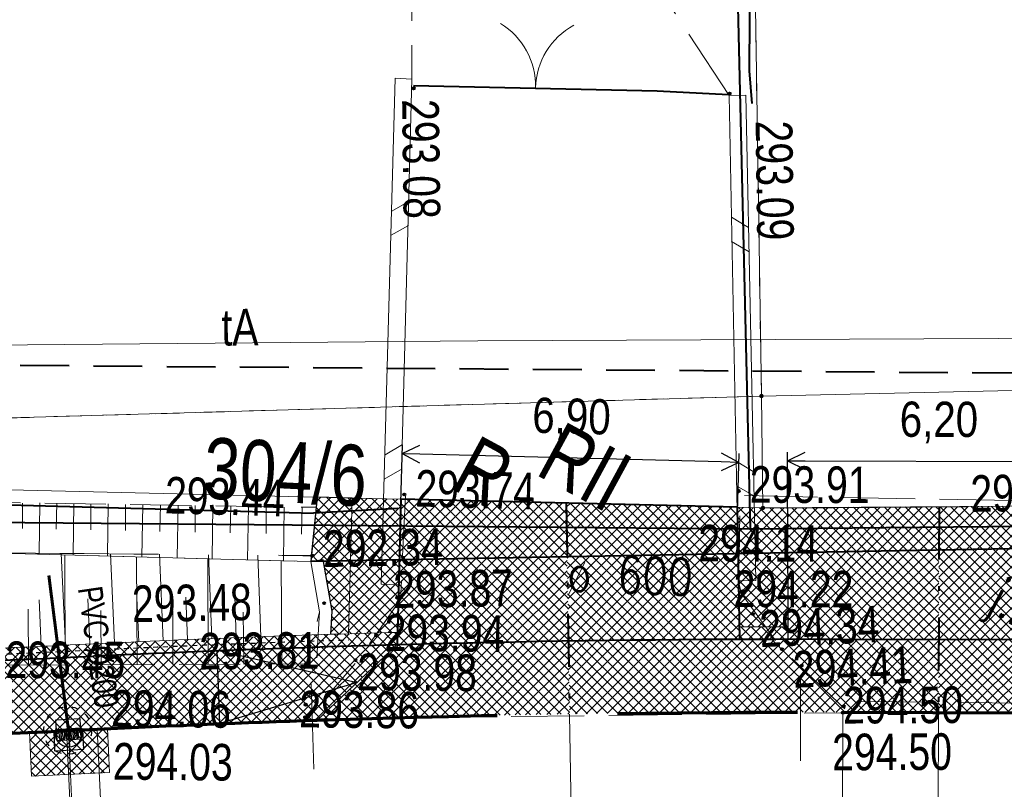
# Model space of a CAD drawing. Header units: metres. Extents: x 7437495 to 7437812, y 5556446 to 5556827.
# Tile 24 of 38: x 7437663 to 7437683, y 5556668 to 5556683. Entities that reach past the tile are written whole.
import ezdxf

# ---------------------------------------------------------------- set-up
doc = ezdxf.new("R2010")
doc.units = ezdxf.units.M
doc.header["$MEASUREMENT"] = 0
for name, pattern in [('0.5_0.5', [1.5, 0.5, -0.5, 0.5]), ('ACAD_ISO03W100', [30, 12, -18]), ('BUBZ01-500', [1.75, 1.25, -0.5]), ('DGN Style 2', [6.14715, 3.68829, -2.45886]), ('DGN Style 3', [8.60601, 6.14715, -2.45886]), ('DGN Style 4', [2.170859, 1.084752, -0.542376, 0.001356, -0.542376]), ('EGBU01-500', [1, 0.5, -0.5]), ('KTCR02-500', [1.5, 1, -0.5]), ('KTJZ01-500', [2, 1.5, -0.5])]:
    doc.linetypes.add(name, pattern=pattern)
doc.layers.get('0').update_dxf_attribs({"color": 250, "lineweight": 5})
for name, color, linetype, lineweight in [('!!_robocza', 2, 'Continuous', 30), ('203-Punkt załamania granicy działki nie stabilizowany', 7, 'Continuous', 5), ('905-Brama w ogrodzeniu', 7, 'Continuous', 5), ('BUBZ01', 250, 'Continuous', 5), ('BUIB02_01', 250, 'Continuous', 5), ('BUIB05_01', 250, 'Continuous', 5), ('BUUD02_01', 250, 'Continuous', 5), ('D_balustrada', 7, '0.5_0.5', 30), ('D_kilometraz', 7, 'Continuous', 13), ('D_krawedz swobodna jezdni', 7, 'DGN Style 2', 30), ('D_kraweznik', 7, 'Continuous', 70), ('D_kraweznik obnizony', 7, 'DGN Style 2', 70), ('D_obrzeze', 7, 'Continuous', 40), ('D_odwodnienie liniowe_wpust', 36, 'Continuous', 25), ('D_opis trasy', 7, 'Continuous', 13), ('D_opisy', 7, 'Continuous', 13), ('D_osie', 1, 'DGN Style 4', 40), ('D_plantowanie', 102, 'DGN Style 2', 30), ('D_pobocze', 7, 'Continuous', 13), ('D_rampa', 7, 'DGN Style 2', 30), ('D_skarpa', 7, 'DGN Style 3', 20), ('D_skarpa-symbol', 7, 'Continuous', 20), ('D_wymiary', 7, 'Continuous', 13), ('D_zakres', 7, 'DGN Style 2', 13), ('DS_chodniki', 4, 'Continuous', 0), ('DS_nawierzchnia bitumiczna odtworzenie', 252, 'Continuous', 0), ('DS_pobocze', 1, 'Continuous', 0), ('DS_zjazdy kostka', 30, 'Continuous', 0), ('DS_zjazdy kruszywo', 2, 'Continuous', 0), ('EGBD03', 250, 'Continuous', 5), ('EGBK02', 250, 'Continuous', 5), ('EGBP04_03', 250, 'Continuous', 5), ('EGBU01', 250, 'Continuous', 5), ('IS-Kratka', 40, 'Continuous', 30), ('IS-Studzienki', 80, 'Continuous', 30), ('KTJZ01', 250, 'Continuous', 5), ('KTOK02', 250, 'Continuous', 5), ('KTOK05_01', 250, 'Continuous', 5), ('MPZP', 250, 'Continuous', 5), ('punkt wysokościowy sztuczny', 7, 'Continuous', 5), ('RTPW01', 250, 'Continuous', 5), ('RTPW02', 250, 'Continuous', 5), ('rzedne dla projektanta', 250, 'Continuous', 5), ('SUPT_01', 250, 'Continuous', 5), ('Warstwa 14', 250, 'Continuous', 5), ('Warstwa1Kanalizacja deszczowa', 30, 'Continuous', 60)]:
    doc.layers.add(name, color=color, linetype=linetype, lineweight=lineweight)
doc.layers.add('DS_niwelowanie', color=7, linetype='Continuous', lineweight=0, true_color=0x009c00)
doc.styles.add('ROMANS', font='arial.ttf', dxfattribs={"width": 0.8})
doc.styles.get("Standard").update_dxf_attribs({"font": 'txt.shx', "width": 0.75})
doc.styles.add('Style-Arial Narrow', font='ARIALN.TTF')
doc.linetypes.add('KTOK05_01-500', pattern='A,3.75,[13,dgnlstyle-rozp_2015.shx,S=0.002778,R=0,X=0,Y=0],3.75', length=7.5)
doc.dimstyles.new('1-500', dxfattribs={"dimscale": 10, "dimtxt": 0.2, "dimasz": 0.07, "dimexe": 0, "dimexo": 0, "dimgap": 0.05, "dimtad": 1, "dimdec": 1, "dimzin": 0, "dimtxsty": 'ROMANS', "dimblk": 'ARCHTICK', "dimcen": 0.1, "dimclrt": 256, "dimadec": 0, "dimazin": 0, "dimtfac": 0.666667, "dimtdec": 1, "dimtofl": 0, "dimtmove": 1, "dimatfit": 2, "dimfxl": 0, "dimtolj": 1, "dimtzin": 0, "dimarcsym": 0})

# ---------------------------------------------------------------- blocks, each defined once
blk = doc.blocks.new('203')
at = {"layer": '203-Punkt załamania granicy działki nie stabilizowany', "linetype": 'Continuous', "lineweight": 13}
h = blk.add_hatch(color=96, dxfattribs=at)
edge = h.paths.add_edge_path()
edge.add_arc((0, 0), 0.45, 0, 360)
blk = doc.blocks.new('PW02')
at = {"layer": 'punkt wysokościowy sztuczny', "linetype": 'Continuous', "lineweight": 13}
h = blk.add_hatch(color=0, dxfattribs=at)
edge = h.paths.add_edge_path()
edge.add_arc((0, 0), 0.45, 0, 360)
blk = doc.blocks.new('905')
at = {"layer": '905-Brama w ogrodzeniu', "color": 0, "linetype": 'Continuous', "lineweight": 13}
for centre, start, end in [((-15, 0), 0, 60), ((15, 0), 120, 180)]:
    blk.add_arc(centre, 15, start, end, dxfattribs=at)
blk = doc.blocks.new('TerminatorOpen')
at = {"color": 0, "linetype": 'ByBlock', "lineweight": -2}
for q in [(-1, 0.5), (-1, 0), (-1, -0.5)]:
    blk.add_line((0, 0), q, dxfattribs=at)
blk = doc.blocks.new('*D62')
at = {"layer": 'D_wymiary', "color": 0, "lineweight": -2, "transparency": 16777216}
for p, q in [((7437670.551, 5556673.518), (7437670.583, 5556674.709)), ((7437677.115, 5556674.357), (7437670.938, 5556674.519)), ((7437677.449, 5556673.336), (7437677.48, 5556674.527))]:
    blk.add_line(p, q, dxfattribs=at)
at = {"layer": 'Defpoints', "color": 0, "transparency": 16777216}
for p in [(7437670.578, 5556674.529), (7437670.547, 5556673.338), (7437677.444, 5556673.157)]:
    blk.add_point(p, dxfattribs=at)
at = {"layer": 'D_wymiary', "color": 0, "lineweight": -2, "transparency": 16777216, "xscale": 0.36, "yscale": 0.36, "zscale": 0.36}
for p, rotation in [((7437670.578, 5556674.529), 178.4937840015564), ((7437677.475, 5556674.347), 358.4937840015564)]:
    blk.add_blockref('TerminatorOpen', p, dxfattribs=dict(at, rotation=rotation))
at = {"layer": 'D_wymiary', "transparency": 16777216, "insert": (7437674.047, 5556675.23), "char_height": 0.72, "attachment_point": 5, "rotation": 358.4938, "style": 'Style-Arial Narrow'}
blk.add_mtext('6,90', dxfattribs=at)
blk = doc.blocks.new('*D63')
at = {"layer": 'D_wymiary', "color": 0, "lineweight": -2, "transparency": 16777216}
for p, q in [((7437678.47, 5556673.394), (7437678.474, 5556674.56)), ((7437678.833, 5556674.379), (7437684.309, 5556674.363)), ((7437684.666, 5556673.376), (7437684.669, 5556674.542))]:
    blk.add_line(p, q, dxfattribs=at)
at = {"layer": 'Defpoints', "color": 0, "transparency": 16777216}
for p in [(7437684.669, 5556674.362), (7437678.47, 5556673.214), (7437684.665, 5556673.196)]:
    blk.add_point(p, dxfattribs=at)
at = {"layer": 'D_wymiary', "color": 0, "lineweight": -2, "transparency": 16777216, "xscale": 0.36, "yscale": 0.36, "zscale": 0.36}
for p, rotation in [((7437678.473, 5556674.38), 179.8372216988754), ((7437684.669, 5556674.362), 359.8372216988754)]:
    blk.add_blockref('TerminatorOpen', p, dxfattribs=dict(at, rotation=rotation))
at = {"layer": 'D_wymiary', "transparency": 16777216, "insert": (7437681.573, 5556675.164), "char_height": 0.72, "attachment_point": 5, "rotation": 359.8372, "style": 'Style-Arial Narrow'}
blk.add_mtext('6,20', dxfattribs=at)

msp = doc.modelspace()

# ---------------------------------------------------------------- hatches: boundary and pattern name
at = {"layer": 'DS_chodniki', "lineweight": 0}
h = msp.add_hatch(dxfattribs=at)
h.set_pattern_fill('CROSSHATCH', color=256, angle=-28.4667, style=0, pattern_type=2)
h.set_pattern_definition([(45, (7437661.23432, 5556669.55775), (-0.106066, 0.106066), []), (315, (7437661.23432, 5556669.55775), (0.106066, 0.106066), [])])
h.paths.add_polyline_path([(7437657.089, 5556670.096), (7437658.629, 5556668.644, 0.00345), (7437663.456, 5556668.839), (7437664.041, 5556668.867), (7437664.332, 5556668.881, -0.003761), (7437668.841, 5556669.064), (7437670.475, 5556670.614, 0.005158), (7437664.259, 5556670.379), (7437663.633, 5556670.349, -0.004698)])
at = {"layer": 'DS_nawierzchnia bitumiczna odtworzenie', "lineweight": 0}
h = msp.add_hatch(dxfattribs=at)
h.set_pattern_fill('CROSSHATCH', color=256, angle=-28.4667, style=0, pattern_type=2)
h.set_pattern_definition([(45, (7437664.34125, 5556668.12798), (-0.106066, 0.106066), []), (315, (7437664.34125, 5556668.12798), (0.106066, 0.106066), [])])
h.paths.add_polyline_path([(7437664.541, 5556668.891), (7437664.584, 5556667.992), (7437662.986, 5556667.915), (7437662.943, 5556668.815, 0.000367), (7437663.456, 5556668.839), (7437664.041, 5556668.867), (7437664.332, 5556668.881, -0.000174)])
at = {"layer": 'DS_niwelowanie', "lineweight": 0}
h = msp.add_hatch(dxfattribs=at)
h.set_pattern_fill('CROSSHATCH', color=256, angle=-28.4667, style=0, pattern_type=2)
h.set_pattern_definition([(45, (7437669.39485, 5556671.99443), (-0.106066, 0.106066), []), (315, (7437669.39485, 5556671.99443), (0.106066, 0.106066), [])])
h.paths.add_polyline_path([(7437669.48, 5556670.835), (7437669.554, 5556673.615), (7437668.84, 5556673.632), (7437668.706, 5556672.317), (7437668.953, 5556672.36), (7437669.138, 5556671.3), (7437669.109, 5556670.824, -0.000308)])
at = {"layer": 'DS_pobocze', "lineweight": 0}
h = msp.add_hatch(dxfattribs=at)
h.set_pattern_fill('CROSSHATCH', color=256, angle=-28.4667, style=0, pattern_type=2)
h.set_pattern_definition([(45, (7437669.90688, 5556671.53264), (-0.106066, 0.106066), []), (315, (7437669.90688, 5556671.53264), (0.106066, 0.106066), [])])
h.paths.add_polyline_path([(7437669.48, 5556670.835, -0.00083), (7437670.482, 5556670.864), (7437670.553, 5556673.591), (7437669.554, 5556673.615)])
h = msp.add_hatch(dxfattribs=at)
h.set_pattern_fill('CROSSHATCH', color=256, angle=-28.4667, style=0, pattern_type=2)
h.set_pattern_definition([(45, (7437677.72543, 5556671.89075), (-0.106066, 0.106066), []), (315, (7437677.72543, 5556671.89075), (0.106066, 0.106066), [])])
h.paths.add_polyline_path([(7437677.486, 5556670.975, -0.00082), (7437678.476, 5556670.978), (7437678.469, 5556673.418), (7437677.969, 5556673.414), (7437677.439, 5556673.427)])
h = msp.add_hatch(dxfattribs=at)
h.set_pattern_fill('CROSSHATCH', color=256, angle=-28.4667, style=0, pattern_type=2)
h.set_pattern_definition([(45, (7437677.8267, 5556670.87744), (-0.106066, 0.106066), []), (315, (7437677.8267, 5556670.87744), (0.106066, 0.106066), [])])
h.paths.add_polyline_path([(7437677.486, 5556670.975), (7437677.491, 5556670.725, -0.000817), (7437678.476, 5556670.728), (7437678.476, 5556670.978, 0.00082)])
h = msp.add_hatch(dxfattribs=at)
h.set_pattern_fill('CROSSHATCH', color=256, angle=-28.4667, style=0, pattern_type=2)
h.set_pattern_definition([(45, (7437658.09418, 5556670.25218), (-0.106066, 0.106066), []), (315, (7437658.09418, 5556670.25218), (0.106066, 0.106066), [])])
h.paths.add_polyline_path([(7437666.682, 5556670.736), (7437666.682, 5556670.736), (7437666.682, 5556670.736, 0.002019), (7437664.248, 5556670.629), (7437664.184, 5556670.626), (7437663.685, 5556670.602), (7437663.62, 5556670.599, -0.004697), (7437657.082, 5556670.346), (7437657.089, 5556670.096, 0.004697), (7437663.632, 5556670.349), (7437664.26, 5556670.379, -0.005157), (7437670.475, 5556670.614), (7437670.482, 5556670.864, 0.00315)])
at = {"layer": 'DS_zjazdy kostka', "lineweight": 0}
h = msp.add_hatch(dxfattribs=at)
h.set_pattern_fill('CROSSHATCH', color=256, angle=-28.4667, style=0, pattern_type=2)
h.set_pattern_definition([(45, (7437672.52066, 5556671.74931), (-0.106066, 0.106066), []), (315, (7437672.52066, 5556671.74931), (0.106066, 0.106066), [])])
h.paths.add_polyline_path([(7437670.475, 5556670.614, -0.002909), (7437673.983, 5556670.69), (7437673.938, 5556673.51), (7437670.553, 5556673.591), (7437670.482, 5556670.864)])
h = msp.add_hatch(dxfattribs=at)
h.set_pattern_fill('CROSSHATCH', color=256, angle=-28.4667, style=0, pattern_type=2)
h.set_pattern_definition([(45, (7437675.08254, 5556671.8138), (-0.106066, 0.106066), []), (315, (7437675.08254, 5556671.8138), (0.106066, 0.106066), [])])
h.paths.add_polyline_path([(7437677.491, 5556670.725), (7437677.439, 5556673.427), (7437673.938, 5556673.51), (7437673.983, 5556670.69, -0.002909)])
h = msp.add_hatch(dxfattribs=at)
h.set_pattern_fill('CROSSHATCH', color=256, angle=-28.4667, style=0, pattern_type=2)
h.set_pattern_definition([(45, (7437675.4209, 5556670.05662), (-0.106066, 0.106066), []), (315, (7437675.4209, 5556670.05662), (0.106066, 0.106066), [])])
h.paths.add_polyline_path([(7437674.007, 5556669.19, -0.004664), (7437679.603, 5556669.227), (7437681.563, 5556669.221), (7437681.567, 5556670.721), (7437679.607, 5556670.727, 0.004664), (7437673.983, 5556670.69)])
h = msp.add_hatch(dxfattribs=at)
h.set_pattern_fill('CROSSHATCH', color=256, angle=-28.4667, style=0, pattern_type=2)
h.set_pattern_definition([(45, (7437672.3112, 5556669.86317), (-0.106066, 0.106066), []), (315, (7437672.3112, 5556669.86317), (0.106066, 0.106066), [])])
h.paths.add_polyline_path([(7437674.007, 5556669.19), (7437673.983, 5556670.69, 0.002909), (7437670.475, 5556670.614), (7437668.841, 5556669.064, -0.004306)])
h = msp.add_hatch(dxfattribs=at)
h.set_pattern_fill('CROSSHATCH', color=256, angle=-28.4667, style=0, pattern_type=2)
h.set_pattern_definition([(45, (7437683.52544, 5556669.99214), (-0.106066, 0.106066), []), (315, (7437683.52544, 5556669.99214), (0.106066, 0.106066), [])])
h.paths.add_polyline_path([(7437681.563, 5556669.221), (7437686.154, 5556669.208), (7437684.658, 5556670.712), (7437681.567, 5556670.721)])
at = {"layer": 'DS_zjazdy kruszywo', "lineweight": 0}
h = msp.add_hatch(dxfattribs=at)
h.set_pattern_fill('CROSSHATCH', color=256, angle=-28.4667, style=0, pattern_type=2)
h.set_pattern_definition([(45, (7437680.09663, 5556672.51894), (-0.106066, 0.106066), []), (315, (7437680.09663, 5556672.51894), (0.106066, 0.106066), [])])
h.paths.add_polyline_path([(7437678.476, 5556670.728, -0.000938), (7437679.607, 5556670.727), (7437681.567, 5556670.721), (7437681.575, 5556673.439), (7437678.469, 5556673.418), (7437678.476, 5556670.978), (7437678.476, 5556670.728)])
h = msp.add_hatch(dxfattribs=at)
h.set_pattern_fill('CROSSHATCH', color=256, angle=-28.4667, style=0, pattern_type=2)
h.set_pattern_definition([(45, (7437683.15597, 5556672.51894), (-0.106066, 0.106066), []), (315, (7437683.15597, 5556672.51894), (0.106066, 0.106066), [])])
h.paths.add_polyline_path([(7437684.666, 5556673.461), (7437681.575, 5556673.439), (7437681.567, 5556670.721), (7437684.658, 5556670.712), (7437684.659, 5556670.962)])

# ---------------------------------------------------------------- linework, layer by layer
at = {"layer": '!!_robocza'}
msp.add_line((7437668.545, 5556672.438), (7437668.719, 5556672.437), dxfattribs=at)
at = {"layer": 'BUBZ01', "color": 7, "linetype": 'BUBZ01-500', "lineweight": 13, "flags": 128}
for points in [[(7437659.175, 5556672.571), (7437659.025, 5556673.573), (7437668.819, 5556673.427), (7437668.706, 5556672.317), (7437659.175, 5556672.571)], [(7437668.706, 5556672.317), (7437668.887, 5556671.286), (7437668.614, 5556670.217), (7437659.104, 5556670.175), (7437659.068, 5556671.491), (7437659.175, 5556672.571), (7437668.706, 5556672.317)]]:
    msp.add_lwpolyline(points, close=True, dxfattribs=at)
at = {"layer": 'BUBZ01', "color": 7, "linetype": 'Continuous', "lineweight": 13, "flags": 128}
for points in [[(7437662.804, 5556673.515), (7437662.804, 5556672.991)], [(7437663.157, 5556673.517), (7437663.145, 5556672.466)], [(7437663.506, 5556673.51), (7437663.493, 5556672.982)], [(7437663.855, 5556673.503), (7437663.838, 5556672.443)], [(7437664.204, 5556673.495), (7437664.2, 5556672.963)], [(7437664.557, 5556673.497), (7437664.544, 5556672.424)], [(7437664.915, 5556673.485), (7437664.911, 5556672.953)], [(7437665.264, 5556673.478), (7437665.25, 5556672.405)], [(7437665.626, 5556673.475), (7437665.617, 5556672.934)], [(7437665.988, 5556673.472), (7437665.97, 5556672.39)], [(7437666.337, 5556673.465), (7437666.337, 5556672.919)], [(7437666.7, 5556673.462), (7437666.685, 5556672.366)], [(7437667.071, 5556673.454), (7437667.057, 5556672.904)], [(7437667.433, 5556673.451), (7437667.414, 5556672.346)], [(7437667.791, 5556673.439), (7437667.79, 5556672.893)], [(7437668.162, 5556673.431), (7437668.148, 5556672.335)], [(7437668.529, 5556673.437), (7437668.519, 5556672.873)], [(7437663.678, 5556670.197), (7437663.672, 5556672.453)], [(7437665.151, 5556670.206), (7437665.139, 5556672.408)], [(7437666.605, 5556670.203), (7437666.596, 5556672.369)], [(7437668.113, 5556670.215), (7437668.103, 5556672.337)], [(7437662.926, 5556670.195), (7437662.919, 5556671.337)], [(7437664.416, 5556670.195), (7437664.409, 5556671.314)], [(7437665.88, 5556670.209), (7437665.88, 5556671.301)], [(7437667.339, 5556670.214), (7437667.325, 5556671.28)]]:
    msp.add_lwpolyline(points, dxfattribs=at)
at = {"layer": 'BUIB02_01', "color": 212, "linetype": 'Continuous', "lineweight": 40, "flags": 128}
for points in [[(7437506.272, 5556693.648), (7437524.305, 5556686.862), (7437540.614, 5556681.619), (7437547.906, 5556679.175), (7437565.328, 5556676.891), (7437579.243, 5556675.7), (7437619.044, 5556673.496), (7437677.716, 5556672.985), (7437676.927, 5556706.235)], [(7437677.716, 5556672.985), (7437708.215, 5556673.286), (7437734.523, 5556673.208), (7437796.662, 5556672.605), (7437800.255, 5556672.69)]]:
    msp.add_lwpolyline(points, dxfattribs=at)
at = {"layer": 'BUIB02_01', "color": 7, "linetype": 'Continuous', "lineweight": 13, "flags": 128}
msp.add_lwpolyline([(7437668.706, 5556672.317), (7437668.887, 5556671.286), (7437668.829, 5556670.339)], dxfattribs=at)
at = {"layer": 'BUIB05_01', "color": 7, "linetype": 'Continuous', "lineweight": 40}
msp.add_line((7437685.639, 5556672.623), (7437668.706, 5556672.317), dxfattribs=at)
at = {"layer": 'BUUD02_01', "color": 7, "linetype": 'Continuous', "lineweight": 13, "flags": 128}
for points in [[(7437670.436, 5556682.22), (7437670.15, 5556671.853)], [(7437670.436, 5556682.22), (7437670.78, 5556682.204)], [(7437670.78, 5556682.204), (7437670.507, 5556671.841)], [(7437677.619, 5556681.874), (7437677.275, 5556681.867)], [(7437677.275, 5556681.867), (7437677.468, 5556671.923)], [(7437677.619, 5556681.874), (7437677.822, 5556671.925)], [(7437670.719, 5556679.7), (7437670.368, 5556679.493)], [(7437670.711, 5556679.204), (7437670.351, 5556679.001)], [(7437677.322, 5556679.374), (7437677.673, 5556679.161)], [(7437677.323, 5556678.872), (7437677.687, 5556678.663)], [(7437670.585, 5556674.711), (7437670.233, 5556674.503)], [(7437677.42, 5556674.372), (7437677.77, 5556674.159)], [(7437670.577, 5556674.215), (7437670.212, 5556674.003)], [(7437677.43, 5556673.866), (7437677.785, 5556673.662)], [(7437670.15, 5556671.853), (7437670.507, 5556671.841)], [(7437677.822, 5556671.925), (7437677.468, 5556671.923)]]:
    msp.add_lwpolyline(points, dxfattribs=at)
at = {"layer": 'D_balustrada', "ltscale": 0.1, "flags": 128}
msp.add_lwpolyline([(7437658.085, 5556670.252, 0.00398), (7437663.626, 5556670.474), (7437664.254, 5556670.504, -0.004333), (7437669.477, 5556670.71)], format="xyb", dxfattribs=at)
at = {"layer": 'D_kilometraz', "flags": 128}
for points in [[(7437678.736, 5556668.228), (7437678.736, 5556669.978)], [(7437668.771, 5556668.061), (7437668.712, 5556669.81)]]:
    msp.add_lwpolyline(points, dxfattribs=at)
at = {"layer": 'D_krawedz swobodna jezdni'}
for p, q in [((7437678.469, 5556673.418), (7437684.666, 5556673.461)), ((7437678.469, 5556673.418), (7437678.476, 5556670.728)), ((7437668.841, 5556669.064), (7437670.475, 5556670.614))]:
    msp.add_line(p, q, dxfattribs=at)
at = {"layer": 'D_kraweznik'}
msp.add_line((7437663.704, 5556668.851), (7437664.332, 5556668.881), dxfattribs=at)
at = {"layer": 'D_kraweznik', "extrusion": (0, 0, -1)}
msp.add_arc((-7437678.75, 5556369.228), 300, 87.24523, 88.10712, dxfattribs=at)
at = {"layer": 'D_kraweznik'}
msp.add_arc((7437646.882, 5557018.446), 350, 271.9233, 272.75477, dxfattribs=at)
at = {"layer": 'D_kraweznik obnizony'}
msp.add_line((7437679.603, 5556669.227), (7437686.154, 5556669.208), dxfattribs=at)
at = {"layer": 'D_kraweznik obnizony', "extrusion": (0, 0, -1)}
msp.add_arc((-7437678.75, 5556369.228), 300, 88.10712, 90.16278, dxfattribs=at)
at = {"layer": 'D_obrzeze'}
for p, q in [((7437670.553, 5556673.591), (7437670.475, 5556670.614)), ((7437677.439, 5556673.427), (7437670.553, 5556673.591)), ((7437677.439, 5556673.427), (7437677.491, 5556670.725)), ((7437679.607, 5556670.727), (7437736.042, 5556670.566)), ((7437663.632, 5556670.349), (7437664.26, 5556670.379))]:
    msp.add_line(p, q, dxfattribs=at)
at = {"layer": 'D_obrzeze', "extrusion": (0, 0, -1)}
msp.add_arc((-7437678.75, 5556369.228), 301.5, 87.24523, 90.16278, dxfattribs=at)
at = {"layer": 'D_obrzeze'}
msp.add_arc((7437646.882, 5557018.446), 348.5, 269.92662, 272.75477, dxfattribs=at)
at = {"layer": 'D_odwodnienie liniowe_wpust', "flags": 128}
msp.add_lwpolyline([(7437663.461, 5556668.439), (7437664.061, 5556668.467), (7437664.041, 5556668.867), (7437663.442, 5556668.838), (7437663.461, 5556668.439)], close=True, dxfattribs=at)
at = {"layer": 'D_opis trasy', "flags": 128}
for points in [[(7437679.603, 5556669.227), (7437679.59, 5556664.679)], [(7437663.704, 5556668.851), (7437663.861, 5556665.594)], [(7437664.332, 5556668.881), (7437664.484, 5556665.725)]]:
    msp.add_lwpolyline(points, dxfattribs=at)
at = {"layer": 'D_opisy'}
for p, q in [((7437674.007, 5556669.19), (7437674.28, 5556651.897)), ((7437681.563, 5556669.221), (7437681.514, 5556651.926))]:
    msp.add_line(p, q, dxfattribs=at)
at = {"layer": 'D_opisy', "color": 1}
msp.add_line((7437663.742, 5556668.854), (7437664.379, 5556655.608), dxfattribs=at)
at = {"layer": 'D_osie'}
for p, q in [((7437673.938, 5556673.51), (7437674.007, 5556669.19)), ((7437681.575, 5556673.439), (7437681.563, 5556669.221))]:
    msp.add_line(p, q, dxfattribs=at)
at = {"layer": 'D_plantowanie'}
for p, q in [((7437668.84, 5556673.632), (7437668.706, 5556672.317)), ((7437669.554, 5556673.615), (7437668.84, 5556673.632)), ((7437668.706, 5556672.317), (7437668.953, 5556672.36)), ((7437668.953, 5556672.36), (7437669.138, 5556671.3)), ((7437669.138, 5556671.3), (7437669.109, 5556670.824))]:
    msp.add_line(p, q, dxfattribs=at)
at = {"layer": 'D_pobocze', "flags": 128}
for points in [[(7437670.553, 5556673.591), (7437669.554, 5556673.615), (7437669.48, 5556670.835)], [(7437677.439, 5556673.427), (7437677.969, 5556673.414), (7437678.469, 5556673.418)]]:
    msp.add_lwpolyline(points, dxfattribs=at)
msp.add_lwpolyline([(7437657.082, 5556670.346, 0.004697), (7437663.62, 5556670.599), (7437664.248, 5556670.629, -0.005168), (7437670.482, 5556670.864)], format="xyb", dxfattribs=at)
at = {"layer": 'D_pobocze', "extrusion": (0, 0, -1)}
msp.add_arc((-7437678.75, 5556369.228), 301.75, 89.75998, 89.94783, dxfattribs=at)
at = {"layer": 'D_rampa'}
for p, q in [((7437666.842, 5556668.998), (7437666.793, 5556670.497)), ((7437666.793, 5556670.497), (7437669.658, 5556669.839)), ((7437669.658, 5556669.839), (7437666.842, 5556668.998))]:
    msp.add_line(p, q, dxfattribs=at)
at = {"layer": 'D_skarpa', "flags": 128}
msp.add_lwpolyline([(7437659.439, 5556672.516), (7437659.604, 5556672.518), (7437660.099, 5556672.513), (7437660.595, 5556672.509), (7437661.09, 5556672.505), (7437661.585, 5556672.5), (7437662.08, 5556672.496), (7437662.576, 5556672.491), (7437663.071, 5556672.487), (7437663.567, 5556672.483), (7437664.068, 5556672.478), (7437664.574, 5556672.474), (7437665.08, 5556672.469), (7437665.587, 5556672.465), (7437666.093, 5556672.46), (7437666.6, 5556672.456), (7437667.106, 5556672.451), (7437667.612, 5556672.447), (7437668.119, 5556672.442), (7437668.545, 5556672.438)], dxfattribs=at)
at = {"layer": 'D_skarpa-symbol', "flags": 128}
for points in [[(7437663.685, 5556670.602), (7437663.597, 5556672.482)], [(7437664.684, 5556670.648), (7437664.602, 5556672.473)], [(7437665.683, 5556670.693), (7437665.606, 5556672.464)], [(7437666.682, 5556670.736), (7437666.613, 5556672.455)], [(7437667.681, 5556670.773), (7437667.62, 5556672.446)], [(7437663.186, 5556670.579), (7437663.142, 5556671.533)], [(7437664.184, 5556670.626), (7437664.141, 5556671.552)], [(7437665.183, 5556670.671), (7437665.143, 5556671.57)], [(7437666.183, 5556670.715), (7437666.145, 5556671.587)], [(7437667.182, 5556670.754), (7437667.149, 5556671.603)]]:
    msp.add_lwpolyline(points, dxfattribs=at)
at = {"layer": 'D_zakres', "flags": 128}
msp.add_lwpolyline([(7437662.943, 5556668.815), (7437662.986, 5556667.915), (7437664.584, 5556667.992), (7437664.541, 5556668.891)], dxfattribs=at)
at = {"layer": 'EGBD03', "color": 96, "linetype": 'Continuous', "lineweight": 13, "flags": 128}
for points in [[(7437677.465, 5556706.224), (7437677.938, 5556675.706)], [(7437677.938, 5556675.706), (7437708.214, 5556676.388)], [(7437654.522, 5556675.025), (7437677.938, 5556675.706)], [(7437677.969, 5556673.414), (7437677.938, 5556675.706)], [(7437677.969, 5556673.414), (7437654.532, 5556673.973)], [(7437677.969, 5556673.414), (7437708.193, 5556673.623)]]:
    msp.add_lwpolyline(points, dxfattribs=at)
at = {"layer": 'EGBU01', "color": 96, "linetype": 'EGBU01-500', "lineweight": 13, "flags": 128}
for points in [[(7437677.938, 5556675.706), (7437677.465, 5556706.224)], [(7437677.465, 5556706.224), (7437677.938, 5556675.706)], [(7437654.522, 5556675.025), (7437677.938, 5556675.706)], [(7437677.938, 5556675.706), (7437654.522, 5556675.025)]]:
    msp.add_lwpolyline(points, dxfattribs=at)
at = {"layer": 'IS-Kratka'}
for p, q in [((7437663.981, 5556669.093), (7437663.481, 5556669.063)), ((7437663.481, 5556669.063), (7437663.507, 5556668.649)), ((7437664.006, 5556668.679), (7437663.981, 5556669.093)), ((7437663.992, 5556668.898), (7437663.493, 5556668.868)), ((7437663.994, 5556668.868), (7437663.495, 5556668.838)), ((7437663.559, 5556668.745), (7437663.555, 5556668.809)), ((7437663.559, 5556668.745), (7437663.563, 5556668.68)), ((7437663.569, 5556668.825), (7437663.573, 5556668.826)), ((7437663.589, 5556668.811), (7437663.597, 5556668.682)), ((7437663.629, 5556668.749), (7437663.625, 5556668.814)), ((7437663.629, 5556668.749), (7437663.633, 5556668.684)), ((7437663.639, 5556668.83), (7437663.643, 5556668.83)), ((7437663.659, 5556668.816), (7437663.667, 5556668.686)), ((7437663.699, 5556668.753), (7437663.695, 5556668.818)), ((7437663.699, 5556668.753), (7437663.703, 5556668.688)), ((7437663.709, 5556668.834), (7437663.713, 5556668.834)), ((7437663.729, 5556668.82), (7437663.737, 5556668.69)), ((7437663.765, 5556668.822), (7437663.772, 5556668.692)), ((7437663.783, 5556668.838), (7437663.779, 5556668.838)), ((7437663.802, 5556668.759), (7437663.798, 5556668.824)), ((7437663.802, 5556668.759), (7437663.806, 5556668.695)), ((7437663.834, 5556668.826), (7437663.842, 5556668.697)), ((7437663.852, 5556668.843), (7437663.848, 5556668.842)), ((7437663.872, 5556668.764), (7437663.868, 5556668.829)), ((7437663.872, 5556668.764), (7437663.876, 5556668.699)), ((7437663.904, 5556668.831), (7437663.912, 5556668.701)), ((7437663.922, 5556668.847), (7437663.918, 5556668.847)), ((7437663.942, 5556668.768), (7437663.938, 5556668.833)), ((7437663.942, 5556668.768), (7437663.946, 5556668.703)), ((7437663.507, 5556668.649), (7437664.006, 5556668.679)), ((7437663.583, 5556668.666), (7437663.579, 5556668.666)), ((7437663.653, 5556668.67), (7437663.649, 5556668.67)), ((7437663.723, 5556668.674), (7437663.719, 5556668.674)), ((7437663.756, 5556668.664), (7437663.765, 5556668.519)), ((7437663.788, 5556668.678), (7437663.792, 5556668.679)), ((7437663.858, 5556668.683), (7437663.862, 5556668.683)), ((7437663.928, 5556668.687), (7437663.932, 5556668.687))]:
    msp.add_line(p, q, dxfattribs=at)
for centre, radius, start, end in [((7437663.748, 5556668.798), 0.28, 157.129, 29.8102), ((7437663.57, 5556668.81), 0.015, 93.5172, 183.5172), ((7437663.574, 5556668.811), 0.015, 3.5172, 93.5172), ((7437663.64, 5556668.815), 0.015, 93.5172, 183.5172), ((7437663.644, 5556668.815), 0.015, 3.5172, 93.5172), ((7437663.71, 5556668.819), 0.015, 93.5172, 183.5172), ((7437663.714, 5556668.819), 0.015, 3.5172, 93.5172), ((7437663.779, 5556668.823), 0.015, 93.4696, 183.4696), ((7437663.783, 5556668.823), 0.015, 3.4696, 93.4696), ((7437663.849, 5556668.827), 0.015, 93.4696, 183.4696), ((7437663.853, 5556668.828), 0.015, 3.4696, 93.4696), ((7437663.919, 5556668.832), 0.015, 93.4696, 183.4696), ((7437663.923, 5556668.832), 0.015, 3.4696, 93.4696), ((7437663.578, 5556668.681), 0.015, 183.5172, 273.5172), ((7437663.582, 5556668.681), 0.015, 273.5172, 3.5172), ((7437663.648, 5556668.685), 0.015, 183.5172, 273.5172), ((7437663.652, 5556668.685), 0.015, 273.5172, 3.5172), ((7437663.718, 5556668.689), 0.015, 183.5172, 273.5172), ((7437663.722, 5556668.689), 0.015, 273.5172, 3.5172), ((7437663.787, 5556668.693), 0.015, 183.4696, 273.4696), ((7437663.791, 5556668.694), 0.015, 273.4696, 3.4696), ((7437663.857, 5556668.698), 0.015, 183.4696, 273.4696), ((7437663.861, 5556668.698), 0.015, 273.4696, 3.4696), ((7437663.927, 5556668.702), 0.015, 183.4696, 273.4696), ((7437663.931, 5556668.702), 0.015, 273.4696, 3.4696)]:
    msp.add_arc(centre, radius, start, end, dxfattribs=at)
at = {"layer": 'IS-Studzienki', "linetype": 'ACAD_ISO03W100', "lineweight": 25, "ltscale": 0.01}
msp.add_circle((7437663.728, 5556668.853), 0.49, dxfattribs=at)
at = {"layer": 'KTJZ01', "color": 7, "linetype": 'KTJZ01-500', "lineweight": 13, "flags": 128}
for points in [[(7437513.723, 5556673.355), (7437526.269, 5556669.703), (7437536.272, 5556667.34), (7437541.191, 5556666.174), (7437555.601, 5556663.946), (7437574.688, 5556662.14), (7437592.829, 5556661.757), (7437607.902, 5556661.297), (7437618.053, 5556661.514), (7437634.62, 5556661.166), (7437643.744, 5556661.042), (7437662.678, 5556660.695), (7437676.713, 5556659.956), (7437680.07, 5556659.854), (7437689.107, 5556659.276), (7437706.866, 5556658.566), (7437718.583, 5556658.503), (7437742.597, 5556658.61), (7437777.726, 5556658.866), (7437800.276, 5556659.834), (7437800.259, 5556670.435), (7437784.777, 5556672.203), (7437780.309, 5556673.712), (7437778.074, 5556675.404), (7437776.698, 5556677.48), (7437776.083, 5556679.857), (7437775.634, 5556681.841), (7437775.283, 5556700.892), (7437764.802, 5556697.486), (7437766.655, 5556696.561), (7437768.321, 5556694.998), (7437769.494, 5556692.86), (7437769.762, 5556690.69), (7437770.016, 5556679.871), (7437770.034, 5556675.709), (7437769.454, 5556673.191), (7437768.438, 5556671.149), (7437767.087, 5556669.959), (7437764.67, 5556669.108), (7437754.892, 5556669.097), (7437752.966, 5556669.447), (7437751.386, 5556669.974), (7437749.715, 5556671.13), (7437748.385, 5556673.103), (7437747.671, 5556675.06), (7437747.375, 5556677.871), (7437741.367, 5556677.784), (7437740.566, 5556674.522), (7437739.928, 5556673.377), (7437739.11, 5556672.445), (7437738.094, 5556671.642), (7437736.73, 5556670.857), (7437735.192, 5556670.212), (7437733.349, 5556669.562), (7437731.308, 5556669.155), (7437730.28, 5556669.172), (7437716.357, 5556669.106), (7437704.086, 5556669.173), (7437692.094, 5556669.191), (7437679.606, 5556669.216), (7437668.639, 5556669.088), (7437659.12, 5556668.63), (7437651.567, 5556668.505), (7437639.106, 5556668.391), (7437630.871, 5556668.454), (7437618.261, 5556668.443), (7437607.706, 5556668.467), (7437605.949, 5556668.499), (7437593.243, 5556668.562), (7437588.537, 5556668.611), (7437579.98, 5556668.962), (7437573.919, 5556669.28), (7437568.122, 5556669.75), (7437557.694, 5556670.763), (7437556.14, 5556672.891), (7437555.289, 5556675.013), (7437555.022, 5556677.774), (7437555.086, 5556679.946), (7437549.768, 5556680.691), (7437548.771, 5556677.469), (7437547.863, 5556676.025), (7437545.277, 5556673.878), (7437543.715, 5556673.473), (7437541.983, 5556673.321), (7437537.697, 5556674.291), (7437528.632, 5556676.578), (7437522.707, 5556678.05)], [(7437670.741, 5556692.895), (7437670.78, 5556682.204)], [(7437677.275, 5556681.867), (7437675.281, 5556684.905), (7437675.252, 5556691.985)], [(7437668.639, 5556669.088), (7437669.691, 5556670.315), (7437670.546, 5556671.535), (7437670.648, 5556673.653)], [(7437679.972, 5556669.45), (7437685.478, 5556669.388), (7437685.558, 5556670.437), (7437685.649, 5556672.64), (7437685.41, 5556673.521), (7437677.504, 5556673.667), (7437677.468, 5556671.923)], [(7437679.649, 5556669.295), (7437678.357, 5556670.52), (7437677.522, 5556671.666), (7437677.468, 5556671.923)]]:
    msp.add_lwpolyline(points, dxfattribs=at)
at = {"layer": 'KTOK05_01', "color": 7, "linetype": 'KTOK05_01-500', "lineweight": 40, "flags": 128}
for points in [[(7437677.703, 5556704.477), (7437677.768, 5556695.637), (7437677.685, 5556682.373)], [(7437656.934, 5556696.126), (7437656.978, 5556673.683), (7437659.025, 5556673.573), (7437668.766, 5556673.308)], [(7437677.685, 5556682.373), (7437677.744, 5556681.704)], [(7437670.811, 5556682.073), (7437675.801, 5556681.961), (7437677.262, 5556681.886)], [(7437670.487, 5556673.399), (7437668.766, 5556673.308)]]:
    msp.add_lwpolyline(points, dxfattribs=at)
at = {"layer": 'MPZP', "color": 212, "linetype": 'KTCR02-500', "lineweight": 40, "flags": 128}
msp.add_lwpolyline([(7437800.251, 5556675.096), (7437774.125, 5556675.384), (7437713.181, 5556675.943), (7437614.811, 5556676.701), (7437565.954, 5556679.873), (7437562.943, 5556683.239), (7437563.096, 5556707.876)], dxfattribs=at)
at = {"layer": 'rzedne dla projektanta', "color": 7, "linetype": 'Continuous', "lineweight": 40}
for centre in [(7437670.814, 5556682.015), (7437677.285, 5556681.907), (7437677.475, 5556673.762), (7437670.622, 5556673.689), (7437668.852, 5556673.341), (7437668.737, 5556672.437), (7437670.476, 5556671.573), (7437677.555, 5556671.705), (7437668.982, 5556671.462), (7437677.767, 5556671.237), (7437670.048, 5556670.805), (7437678.357, 5556670.52), (7437668.684, 5556670.156), (7437669.624, 5556670.295), (7437678.766, 5556670.184), (7437668.604, 5556669.38), (7437679.62, 5556669.346), (7437668.591, 5556669.126), (7437679.606, 5556669.216)]:
    msp.add_circle(centre, 0.0225, dxfattribs=at)
at = {"layer": 'SUPT_01', "color": 30, "linetype": 'Continuous', "lineweight": 13, "flags": 128}
for points in [[(7437672.13, 5556676.84), (7437648.287, 5556676.63), (7437619.856, 5556676.349), (7437614.361, 5556676.285), (7437581.263, 5556678.022), (7437566.981, 5556678.847), (7437527.253, 5556689.436), (7437521.197, 5556691.08)], [(7437672.13, 5556676.84), (7437705.616, 5556676.989), (7437718.424, 5556677.051), (7437727.021, 5556677.088), (7437727.021, 5556677.088), (7437763.97, 5556677.007), (7437763.97, 5556677.007), (7437790.912, 5556677.289), (7437790.912, 5556677.289), (7437800.248, 5556676.962)]]:
    msp.add_lwpolyline(points, dxfattribs=at)
at = {"layer": 'Warstwa 14', "color": 7, "linetype": 'Continuous', "lineweight": 13}
msp.add_line((7437673.981, 5556671.625), (7437674.318, 5556672.297), dxfattribs=at)
at = {"layer": 'Warstwa1Kanalizacja deszczowa'}
msp.add_line((7437663.745, 5556668.853), (7437663.345, 5556672.028), dxfattribs=at)

# ---------------------------------------------------------------- block references
at = {"layer": 'EGBP04_03', "color": 96, "linetype": 'Continuous', "lineweight": 13, "xscale": 0.1, "yscale": 0.1, "zscale": 0.1, "rotation": 331.5332548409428}
for p in [(7437677.938, 5556675.706), (7437677.969, 5556673.414)]:
    msp.add_blockref('203', p, dxfattribs=at)
at = {"layer": 'KTOK02', "color": 7, "linetype": 'Continuous', "lineweight": 13, "xscale": 0.09999999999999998, "yscale": 0.09999999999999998, "zscale": 0.09999999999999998, "rotation": 358.6122548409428}
msp.add_blockref('905', (7437673.311, 5556682.026), dxfattribs=at)
at = {"layer": 'RTPW02', "color": 7, "linetype": 'Continuous', "lineweight": 13, "xscale": 0.1, "yscale": 0.1, "zscale": 0.1, "rotation": 331.5332548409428}
msp.add_blockref('PW02', (7437668.614, 5556670.217), dxfattribs=at)

# ---------------------------------------------------------------- texts
at = {"layer": 'D_opisy', "color": 1, "insert": (7437664.43, 5556671.838), "char_height": 0.9, "attachment_point": 1, "rotation": 278.1872}
msp.add_mtext('\\pt11;{\\fArial|b0|i0|c0|p39;\\H0.5556x;\\C3;P\\fArial|b0|i0|c238|p39;VC %%c200}', dxfattribs=at)
at = {"layer": 'EGBD03', "color": 96, "linetype": 'Continuous', "lineweight": 30, "insert": (7437666.484, 5556673.595), "char_height": 1.25, "attachment_point": 7, "rotation": 357.1192, "line_spacing_factor": 0.6}
msp.add_mtext('\\FWORKING_1250;\\H1x;\\W0.8;304/6', dxfattribs=at)
at = {"layer": 'EGBK02', "color": 96, "linetype": 'Continuous', "lineweight": 30, "insert": (7437673.875, 5556675.212), "char_height": 1.25, "attachment_point": 1, "rotation": 331.5333, "line_spacing_factor": 0.6}
msp.add_mtext('\\FWORKING_1250;\\H1x;\\W0.8;RII', dxfattribs=at)
at = {"layer": 'EGBU01', "color": 96, "linetype": 'Continuous', "lineweight": 30, "insert": (7437671.529, 5556673.835), "char_height": 1.25, "attachment_point": 7, "rotation": 331.5333, "line_spacing_factor": 0.6}
msp.add_mtext('\\FWORKING_1250;\\H1x;\\W0.8;R', dxfattribs=at)
at = {"layer": 'KTJZ01', "color": 7, "linetype": 'Continuous', "lineweight": 13, "width": 0.8}
msp.add_text('j.żw.', height=0.75, rotation=331.5333, dxfattribs=at).set_placement((7437682.502, 5556671.357))
at = {"layer": 'RTPW01', "color": 7, "linetype": 'Continuous', "lineweight": 13, "char_height": 0.75, "attachment_point": 7, "line_spacing_factor": 0.6}
for s, insert, rotation in [('\\FWORKING_1250;\\H1x;\\W0.8;294.30', (7437682.225, 5556673.321), 0.9843), ('\\FWORKING_1250;\\H1x;\\W0.8;293.81', (7437666.426, 5556670.091), 0.4813)]:
    msp.add_mtext(s, dxfattribs=dict(at, insert=insert, rotation=rotation))
at = {"layer": 'rzedne dla projektanta', "color": 7, "linetype": 'Continuous', "lineweight": 0, "char_height": 0.75, "attachment_point": 7, "line_spacing_factor": 0.6}
for s, insert, rotation in [('\\FWORKING_1250;\\H1x;\\W0.8; 293.08', (7437670.564, 5556682.011), 270.7846), ('\\FWORKING_1250;\\H1x;\\W0.8; 293.09', (7437677.805, 5556681.57), 270.7846), ('\\FWORKING_1250;\\H1x;\\W0.8; 293.74', (7437670.616, 5556673.44), 358.5153), ('\\FWORKING_1250;\\H1x;\\W0.8; 293.91', (7437677.474, 5556673.512), 359.7695), ('\\FWORKING_1250;\\H1x;\\W0.8; 293.44', (7437665.488, 5556673.299), 358.5153), ('\\FWORKING_1250;\\H1x;\\W0.8; 292.34', (7437668.742, 5556672.187), 1.0071), ('\\FWORKING_1250;\\H1x;\\W0.8; 294.14', (7437676.42, 5556672.309), 359.7695), ('\\FWORKING_1250;\\H1x;\\W0.8; 293.87', (7437670.178, 5556671.347), 1.0071), ('\\FWORKING_1250;\\H1x;\\W0.8; 294.22', (7437677.142, 5556671.374), 359.7695), ('\\FWORKING_1250;\\H1x;\\W0.8; 293.48', (7437664.828, 5556671.058), 1.0071), ('\\FWORKING_1250;\\H1x;\\W0.8; 294.34', (7437677.692, 5556670.541), 2.3906), ('\\FWORKING_1250;\\H1x;\\W0.8; 293.94', (7437669.991, 5556670.477), 359.4543), ('\\FWORKING_1250;\\H1x;\\W0.8; 293.45', (7437662.229, 5556669.917), 359.8905), ('\\FWORKING_1250;\\H1x;\\W0.8; 294.41', (7437678.376, 5556669.708), 2.3906), ('\\FWORKING_1250;\\H1x;\\W0.8; 293.98', (7437669.431, 5556669.672), 359.4543), ('\\FWORKING_1250;\\H1x;\\W0.8; 294.50', (7437679.389, 5556668.983), 0.2833), ('\\FWORKING_1250;\\H1x;\\W0.8; 294.06', (7437664.39, 5556668.922), 359.4543), ('\\FWORKING_1250;\\H1x;\\W0.8; 293.86', (7437668.244, 5556668.909), 359.4543), ('\\FWORKING_1250;\\H1x;\\W0.8; 294.50', (7437679.165, 5556668.023), 0.2833), ('\\FWORKING_1250;\\H1x;\\W0.8; 294.03', (7437664.429, 5556667.84), 359.4543)]:
    msp.add_mtext(s, dxfattribs=dict(at, insert=insert, rotation=rotation))
at = {"layer": 'SUPT_01', "color": 30, "linetype": 'Continuous', "lineweight": 13, "insert": (7437667.258, 5556676.735), "char_height": 0.75, "attachment_point": 8, "rotation": 0.5052, "line_spacing_factor": 0.6}
msp.add_mtext('\\FWORKING;\\H1x;\\W0.8;tA', dxfattribs=at)
at = {"layer": 'Warstwa 14', "color": 7, "linetype": 'Continuous', "lineweight": 13, "width": 0.8}
msp.add_text('o 600', height=0.75, rotation=357.9174, dxfattribs=at).set_placement((7437673.954, 5556671.713))

# ---------------------------------------------------------------- dimensions: what is measured, and where the dimension line sits
at = {"layer": 'D_wymiary'}
for base, p1, p2, angle, picture, middle in [((7437670.578, 5556674.529), (7437677.444, 5556673.157), (7437670.547, 5556673.338), 178.4938, '*D62', (7437674.047, 5556675.23)), ((7437684.669, 5556674.362), (7437678.47, 5556673.214), (7437684.665, 5556673.196), 359.8372, '*D63', (7437681.573, 5556675.164))]:
    dim = msp.add_linear_dim(base=base, p1=p1, p2=p2, angle=angle, dimstyle='1-500', override={"dimscale": 1, "dimtxt": 0.72, "dimasz": 0.36, "dimexe": 0.18, "dimexo": 0.18, "dimgap": 0.36, "dimdec": 2, "dimzin": 3, "dimtxsty": 'Style-Arial Narrow', "dimblk": 'TerminatorOpen', "dimcen": 0.36, "dimtdec": 2, "dimtofl": 1, "dimtmove": 0, "dimatfit": 1, "dimfrac": 2, "dimtolj": 0, "dimtzin": 3}, dxfattribs=at)
    dim.commit()
    dim.dimension.update_dxf_attribs({"geometry": picture, "text_midpoint": middle})

doc.saveas('drawing.dxf')
